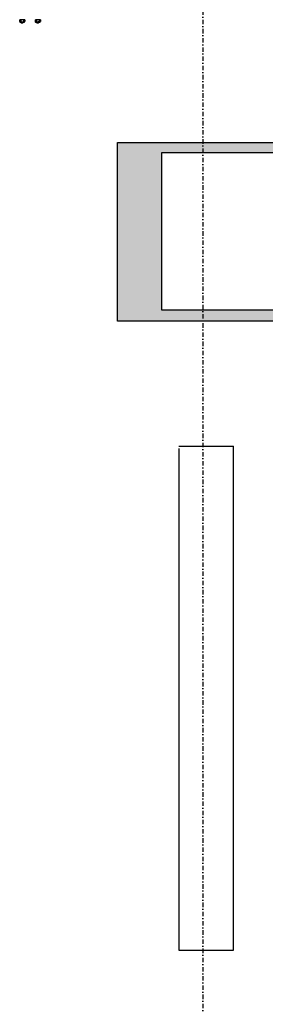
# Model space of a CAD drawing. Header units: centimetres. Extents: x 42630 to 130002, y 15 to 29179.
# Tile 49 of 175: x 50520 to 50591, y 5081 to 5363. Entities that reach past the tile are written whole.
import ezdxf

# ---------------------------------------------------------------- set-up
doc = ezdxf.new("R2010")
doc.units = ezdxf.units.CM
doc.header["$LTSCALE"] = 0.01
doc.linetypes.add('DASHDOT2', pattern=[12.7, 6.35, -3.175, 0, -3.175])
doc.linetypes.add('DASHED2', pattern=[9.525, 6.35, -3.175])
doc.layers.get('0').update_dxf_attribs({"color": 253})
doc.layers.add('A-Grid', color=253, linetype='DASHDOT2')
doc.layers.add('CKDRZWI_', color=253, linetype='Continuous')
for name, color, linetype, lineweight in [('DLXLUM07', 10, 'Continuous', 35), ('E oświetlenie', 34, 'Continuous', 30), ('Elospr', 32, 'Continuous', 30), ('lampe', 32, 'Continuous', 30)]:
    doc.layers.add(name, color=color, linetype=linetype, lineweight=lineweight)

# ---------------------------------------------------------------- blocks, each defined once
blk = doc.blocks.new('A$7E8814A102C37C')
at = {"layer": 'A-Grid', "ltscale": 20}
blk.add_lwpolyline([(1000, -130), (1000, -1964.5)], dxfattribs=at)
blk = doc.blocks.new('A$7E8814B27261F1')
at = {"color": 7, "linetype": 'DASHED2', "ltscale": 10}
for p, q in [((4193.1, 399), (4199.1, 399)), ((4193.2, 402.7), (4199.2, 402.7)), ((4199.2, 402.7), (4199.7, 400.8)), ((4199.7, 401.7), (4199.2, 402.7)), ((4201.2, 399.2), (4199.7, 399.2)), ((4202.2, 398.2), (4201.2, 399.2)), ((4193.1, 391.4), (4199.1, 391.4)), ((4193.2, 387.7), (4199.2, 387.7)), ((4199.1, 391.4), (4199.7, 389.6)), ((4199.2, 387.7), (4199.7, 388.7)), ((4199.7, 391.2), (4201.2, 391.2)), ((4201.2, 391.2), (4202.2, 392.2)), ((4193.1, 354), (4199.1, 354)), ((4193.1, 346.4), (4199.1, 346.4)), ((4193.2, 357.7), (4199.2, 357.7)), ((4193.2, 342.7), (4199.2, 342.7)), ((4199.1, 346.4), (4199.7, 344.6)), ((4199.2, 357.7), (4199.7, 355.8)), ((4199.7, 356.7), (4199.2, 357.7)), ((4199.2, 342.7), (4199.7, 343.7)), ((4201.2, 354.2), (4199.7, 354.2)), ((4199.7, 346.2), (4201.2, 346.2)), ((4202.2, 353.2), (4201.2, 354.2)), ((4201.2, 346.2), (4202.2, 347.2))]:
    blk.add_line(p, q, dxfattribs=at)
for centre, radius, start, end in [((4190.3, 400.9), 3.36, 325.2059, 33.0622), ((4181.1, 395.2), 12.5, 342.5885, 17.4115), ((4196, 401), 3.71, 326.6171, 357.4259), ((4186.3, 395.1), 13.4, 0.6393, 16.948), ((4190.4, 389.5), 3.36, 326.8921, 34.8398), ((4186.3, 395.4), 13.4, 343.0579, 359.3548), ((4196.1, 389.6), 3.63, 327.9563, 359.248), ((4190.3, 355.9), 3.36, 325.2059, 33.0622), ((4181.1, 350.2), 12.5, 342.5885, 17.4115), ((4190.4, 344.5), 3.36, 326.8921, 34.8398), ((4196, 356), 3.71, 326.6171, 357.4259), ((4186.3, 350.1), 13.4, 0.6393, 16.948), ((4186.3, 350.4), 13.4, 343.0579, 359.3548), ((4196.1, 344.6), 3.63, 327.9563, 359.248)]:
    blk.add_arc(centre, radius, start, end, dxfattribs=at)
for centre, major_axis, start_param, end_param in [((4199.7, 395.2), (0, -6.5), 2.617994, 3.665191), ((4199.7, 395.2), (0, 6.5), 0.523599, 1.570796), ((4199.7, 395.2), (0, 4.15), 6.013502, 6.283185), ((4199.7, 395.2), (0, 4.15), 0, 3.411276), ((4199.7, 395.2), (0, 6.5), 5.375263, 5.759587), ((4201.2, 395.2), (0, 4), 0, 3.15032), ((4199.7, 395.2), (0, -6.5), 4.712389, 5.759587), ((4199.7, 395.2), (0, 6.5), 2.617994, 3.665191), ((4199.7, 395.2), (0, -6.5), 0.523599, 0.907923), ((4199.7, 350.2), (0, -6.5), 2.617994, 3.665191), ((4199.7, 350.2), (0, 6.5), 0.523599, 1.570796), ((4199.7, 350.2), (0, 4.15), 6.013502, 6.283185), ((4199.7, 350.2), (0, 4.15), 0, 3.411276), ((4199.7, 350.2), (0, -6.5), 4.712389, 5.759587), ((4199.7, 350.2), (0, 6.5), 2.617994, 3.665191), ((4199.7, 350.2), (0, 6.5), 5.375263, 5.759587), ((4199.7, 350.2), (0, -6.5), 0.523599, 0.907923), ((4201.2, 350.2), (0, 4), 0, 3.15032)]:
    blk.add_ellipse(centre, major_axis=major_axis, ratio=0.008727, start_param=start_param, end_param=end_param, dxfattribs=at)
for centre in [(4202.2, 395.2), (4202.2, 350.2)]:
    blk.add_ellipse(centre, major_axis=(0, 3), ratio=0.008727, dxfattribs=at)

msp = doc.modelspace()

# ---------------------------------------------------------------- hatches: boundary and pattern name
at = {"layer": 'DLXLUM07'}
h = msp.add_hatch(color=1, dxfattribs=at)
h.dxf.hatch_style = 1
h.paths.add_polyline_path([(50548.299, 5328.022), (50548.299, 5276.798), (50661.887, 5276.798), (50661.887, 5328.022)])
h.paths.add_polyline_path([(50561.008, 5325.165), (50561.008, 5279.939), (50648.719, 5279.939), (50648.719, 5325.165)], flags=16)

# ---------------------------------------------------------------- linework, layer by layer
at = {"layer": 'E oświetlenie'}
msp.add_lwpolyline([(50548.299, 5328.022), (50661.887, 5328.022), (50661.887, 5276.798), (50548.299, 5276.798)], close=True, dxfattribs=at)
at = {"layer": 'Elospr'}
for p, q in [((50565.901, 5240.887, 425.286), (50581.628, 5240.887, 425.286)), ((50565.901, 5240.235, 425.286), (50565.901, 5096.235, 425.286)), ((50581.628, 5096.235, 425.286), (50581.628, 5240.887, 425.286)), ((50565.901, 5096.235, 425.286), (50581.628, 5096.235, 425.286))]:
    msp.add_line(p, q, dxfattribs=at)
at = {"layer": 'lampe'}
msp.add_lwpolyline([(50561.008, 5325.165), (50648.719, 5325.165), (50648.719, 5279.939), (50561.008, 5279.939)], close=True, dxfattribs=at)

# ---------------------------------------------------------------- block references
at = {"layer": 'A-Grid', "lineweight": -3}
msp.add_blockref('A$7E8814A102C37C', (49572.82, 6187.604), dxfattribs=at)
at = {"layer": 'CKDRZWI_', "xscale": -0.1, "yscale": 0.1, "zscale": 0.1, "rotation": 90}
msp.add_blockref('A$7E8814B27261F1', (50560.429, 5782.604), dxfattribs=at)

doc.saveas('drawing.dxf')
